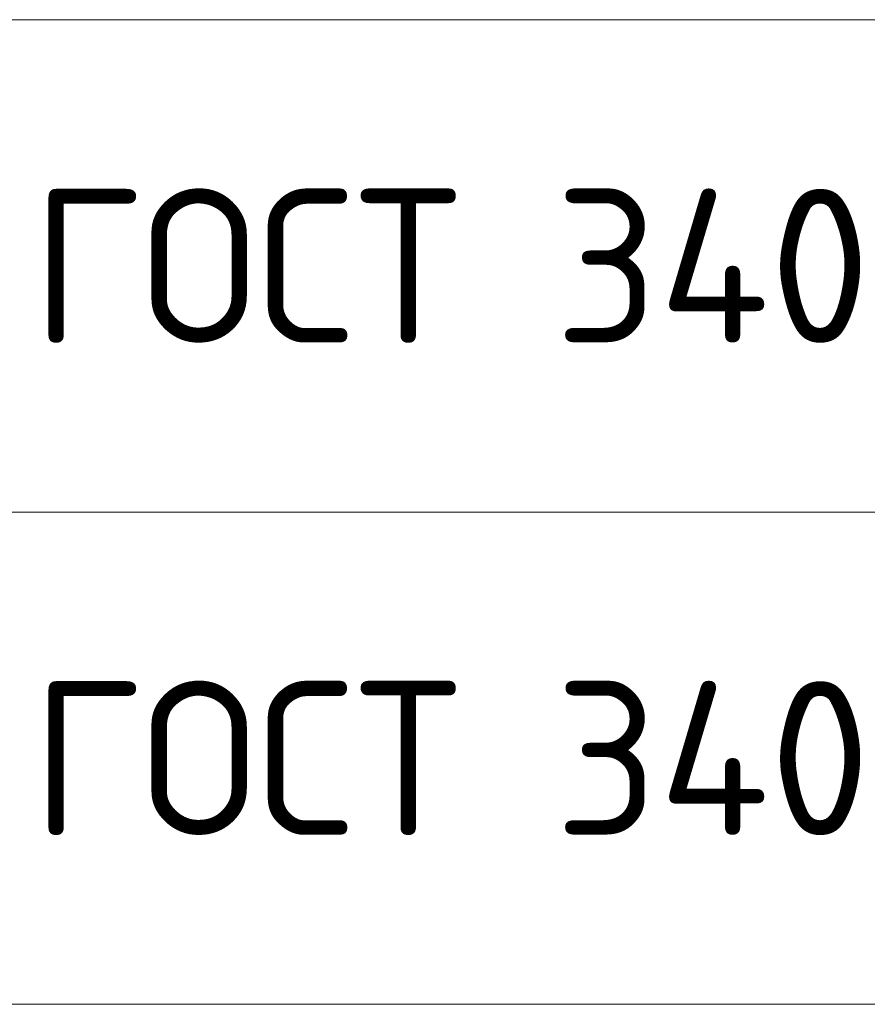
# Model space of a CAD drawing. Header units: metres. Extents: x -38 to 97, y -15 to 21.
# Tile 71 of 89: x 70.33 to 71.71, y 6.07 to 7.67. Entities that reach past the tile are written whole.
import ezdxf

# ---------------------------------------------------------------- set-up
doc = ezdxf.new("R2010")
doc.units = ezdxf.units.M
doc.layers.add('XR$4$Текст_ примечание', color=7, linetype='Continuous', lineweight=13)
doc.styles.add('ISOCPEUR', font='txt')

msp = doc.modelspace()

# ---------------------------------------------------------------- linework, layer by layer
at = {"layer": 'XR$4$Текст_ примечание', "color": 7, "linetype": 'Continuous', "lineweight": 13, "transparency": 33554687}
for p, q in [((86.4198, 7.6717), (67.9198, 7.6717)), ((86.4198, 6.8717), (67.9198, 6.8717)), ((86.4198, 6.0717), (67.9198, 6.0717))]:
    msp.add_line(p, q, dxfattribs=at)

# ---------------------------------------------------------------- texts
at = {"layer": 'XR$4$Текст_ примечание', "color": 7, "linetype": 'Continuous', "lineweight": 35, "transparency": 33554687, "char_height": 0.25, "width": 2.743715, "attachment_point": 7, "style": 'ISOCPEUR'}
for insert in [(70.3506, 7.1467), (70.3506, 6.3467)]:
    msp.add_mtext('\\W0.96;ГОСТ 34028-2016', dxfattribs=dict(at, insert=insert))

doc.saveas('drawing.dxf')
